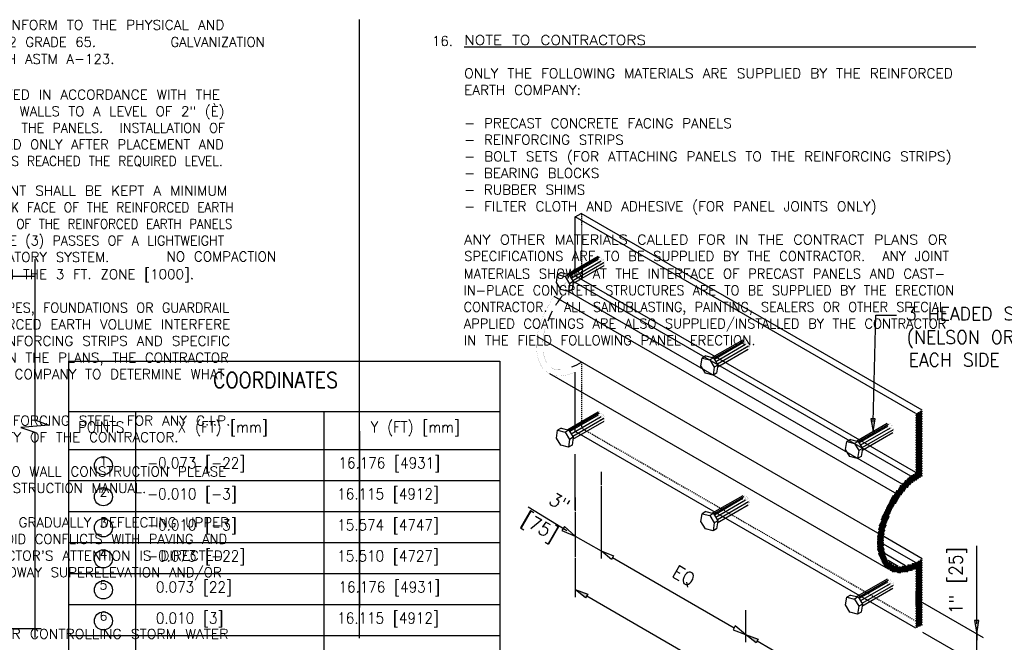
# Model space of a CAD drawing. Extents: x 0 to 1164, y 0 to 483.
# Tile 7 of 17: x 155 to 266, y 42 to 113. Entities that reach past the tile are written whole.
import ezdxf
from ezdxf.enums import TextEntityAlignment as Align

# ---------------------------------------------------------------- set-up
doc = ezdxf.new("R2010")
doc.units = 0
doc.header["$MEASUREMENT"] = 0
doc.linetypes.add('HIDDEN2', pattern=[0.1875, 0.125, -0.0625])
for name, color, linetype in [('1', 7, 'CONTINUOUS'), ('14', 7, 'CONTINUOUS'), ('ARC-CENT', 1, 'CONTINUOUS'), ('ARC-CONST', 1, 'CONTINUOUS'), ('DIM', 7, 'CONTINUOUS'), ('FOOTING', 7, 'CONTINUOUS'), ('OUTLINE', 7, 'CONTINUOUS'), ('PARTSLIST', 7, 'CONTINUOUS'), ('REBAR', 7, 'CONTINUOUS'), ('RS_LABELS', 7, 'CONTINUOUS'), ('WELDS', 1, 'CONTINUOUS')]:
    doc.layers.add(name, color=color, linetype=linetype)
doc.styles.add('TXT_SHX', font='txt.shx')

# ---------------------------------------------------------------- blocks, each defined once
blk = doc.blocks.new('NTS_G1')
at = {"layer": 'WELDS', "color": 24, "linetype": 'CONTINUOUS', "style": 'TXT_SHX'}
for s, width, p in [('WIDE AND 4mm THICK, AND SHALL CONFORM TO THE PHYSICAL AND', 1.043, (122.41, 111.75)), ('MECHANICAL PROPERTIES OF ASTM A-572 GRADE 65.', 0.994, (122.17, 109.81)), ('%%uNOTE TO CONTRACTORS                                 ', 1.156, (204.92, 110.02)), ('SHALL BE APPLIED IN ACCORDANCE WITH ASTM A-123.', 1.012, (122.29, 107.88)), ('ONLY THE FOLLOWING MATERIALS ARE SUPPLIED BY THE REINFORCED', 1.041, (204.92, 106.25)), ('EARTH COMPANY:                                             ', 1.029, (204.92, 104.36)), ('BACKFILL MATERIAL SHALL BE COMPACTED IN ACCORDANCE WITH THE', 1.03, (122.53, 103.84)), ('SPECIFICATIONS FOR REINFORCED EARTH WALLS TO A LEVEL OF 2" (È)', 1.006, (122.53, 101.95)), ('- PRECAST CONCRETE FACING PANELS                           ', 1.02, (204.92, 100.59)), ('[50] ABOVE THE TIE STRIPS EMBEDDED IN THE PANELS.  INSTALLATION OF', 0.958, (122.53, 100.06)), ('- REINFORCING STRIPS                                         ', 1.019, (204.92, 98.71)), ('REINFORCING STRIPS SHALL BE PERMITTED ONLY AFTER PLACEMENT AND', 0.988, (122.53, 98.18)), ('COMPACTION OF THE BACKFILL MATERIAL HAS REACHED THE REQUIRED LEVEL.', 0.917, (122.53, 96.29)), ('- BOLT SETS (FOR ATTACHING PANELS TO THE REINFORCING STRIPS)', 1.032, (204.92, 96.82)), ('- BEARING BLOCKS                                            ', 1.017, (204.92, 94.93)), ('COMPACTION AND OPERATION EQUIPMENT SHALL BE KEPT A MINIMUM', 1.04, (122.87, 92.94)), ('- RUBBER SHIMS                                              ', 1.016, (204.92, 93.05)), ('DISTANCE OF 3\'-0" [1000] FROM THE BACK FACE OF THE REINFORCED EARTH', 0.914, (122.87, 91.05)), ('- FILTER CLOTH AND ADHESIVE (FOR PANEL JOINTS ONLY)         ', 1.029, (204.92, 91.16)), ('PANELS.  COMPACTION WITHIN 3\'-0" [1000] OF THE REINFORCED EARTH PANELS', 0.888, (122.87, 89.17)), ('SHALL BE ACHIEVED WITH AT LEAST THREE (3) PASSES OF A LIGHTWEIGHT', 0.955, (122.87, 87.28)), ('ANY OTHER MATERIALS CALLED FOR IN THE CONTRACT PLANS OR', 1.091, (204.92, 87.39)), ('MECHANICAL TAMPER, ROLLER OR VIBRATORY SYSTEM.              ', 1.016, (122.87, 85.4)), ('NO COMPACTION', 1.016, (171.16, 85.47)), ('SPECIFICATIONS ARE TO BE SUPPLIED BY THE CONTRACTOR.  ANY JOINT', 0.986, (204.92, 85.51)), ('DENSITY TESTS SHALL BE TAKEN WITHIN THE 3 FT. ZONE [1000].', 1.016, (122.8, 83.46)), ('MATERIALS SHOWN AT THE INTERFACE OF PRECAST PANELS AND CAST-', 0.993, (204.87, 83.52)), ('IN-PLACE CONCRETE STRUCTURES ARE TO BE SUPPLIED BY THE ERECTION', 0.961, (204.87, 81.63)), ('IF EXISTING OR FUTURE STRUCTURES, PIPES, FOUNDATIONS OR GUARDRAIL', 0.967, (122.85, 79.66)), ('CONTRACTOR.  ALL SANDBLASTING, PAINTING, SEALERS OR OTHER SPECIAL', 0.959, (204.87, 79.75)), ('POSTS WHICH ARE WITHIN THE REINFORCED EARTH VOLUME INTERFERE', 1.024, (122.85, 77.77)), ('APPLIED COATINGS ARE ALSO SUPPLIED/INSTALLED BY THE CONTRACTOR', 0.985, (204.87, 77.86)), ('IN THE FIELD FOLLOWING PANEL ERECTION.                         ', 1.003, (204.87, 75.97)), ('WITH THE NORMAL PLACEMENT OF REINFORCING STRIPS AND SPECIFIC', 1.033, (122.85, 75.89)), ('DIRECTION HAS NOT BEEN PROVIDED ON THE PLANS, THE CONTRACTOR', 1.01, (122.85, 74)), ('SHALL NOTIFY THE REINFORCED EARTH COMPANY TO DETERMINE WHAT', 1.019, (122.85, 72.12)), ('ALL DETAILING AND CHECKING OF REINFORCING STEEL FOR ANY C.I.P.', 1.035, (122.87, 66.86)), ('CONCRETE WORK IS THE RESPONSIBILITY OF THE CONTRACTOR.      ', 1.025, (122.87, 64.97)), ('FOR OTHER INFORMATION PERTAINING TO WALL CONSTRUCTION PLEASE', 1.019, (122.95, 61.08)), ('REFER TO THE REINFORCED EARTH CONSTRUCTION MANUAL.          ', 1.004, (122.95, 59.19)), ('THE CONTRACTOR IS RESPONSIBLE FOR GRADUALLY DEFLECTING UPPER', 1.011, (122.93, 55.3)), ('REINFORCING STRIPS DOWNWARD TO AVOID CONFLICTS WITH PAVING AND', 0.993, (122.93, 53.42)), ("SUBGRADE PREPARATION. THE CONTRACTOR'S ATTENTION IS DIRECTED", 1.03, (122.93, 51.53)), ('ESPECIALLY TO SITUATIONS WHERE ROADWAY SUPERELEVATION AND/OR', 1.007, (122.93, 49.65)), ('THE CONTRACTOR IS RESPONSIBLE FOR CONTROLLING STORM WATER', 1.058, (122.74, 42.66))]:
    blk.add_text(s, height=1.1, dxfattribs=dict(at, width=width)).set_placement(p)
at = {"layer": 'WELDS', "color": 7, "linetype": 'CONTINUOUS', "style": 'TXT_SHX', "width": 0.994}
blk.add_text('GALVANIZATION', height=1.1, dxfattribs=at).set_placement((171.61, 109.81))
at = {"layer": 'WELDS', "color": 24, "linetype": 'CONTINUOUS', "style": 'TXT_SHX'}
blk.add_text('16.', height=1.1, dxfattribs=at).set_placement((201.28, 109.92))
blk = doc.blocks.new('NTS_G3')
at = {"layer": 'WELDS', "color": 24, "linetype": 'CONTINUOUS', "style": 'TXT_SHX'}
for s, width, p in [('WIDE AND 4mm THICK, AND SHALL CONFORM TO THE PHYSICAL AND', 1.043, (122.41, 111.75)), ('MECHANICAL PROPERTIES OF ASTM A-572 GRADE 65.', 0.994, (122.17, 109.81)), ('%%uNOTE TO CONTRACTORS                                 ', 1.156, (204.92, 110.02)), ('SHALL BE APPLIED IN ACCORDANCE WITH ASTM A-123.', 1.012, (122.29, 107.88)), ('ONLY THE FOLLOWING MATERIALS ARE SUPPLIED BY THE REINFORCED', 1.041, (204.92, 106.25)), ('EARTH COMPANY:                                             ', 1.029, (204.92, 104.36)), ('BACKFILL MATERIAL SHALL BE COMPACTED IN ACCORDANCE WITH THE', 1.03, (122.53, 103.84)), ('SPECIFICATIONS FOR REINFORCED EARTH WALLS TO A LEVEL OF 2" (È)', 1.006, (122.53, 101.95)), ('- PRECAST CONCRETE FACING PANELS                           ', 1.02, (204.92, 100.59)), ('[50] ABOVE THE TIE STRIPS EMBEDDED IN THE PANELS.  INSTALLATION OF', 0.958, (122.53, 100.06)), ('- REINFORCING STRIPS                                         ', 1.019, (204.92, 98.71)), ('REINFORCING STRIPS SHALL BE PERMITTED ONLY AFTER PLACEMENT AND', 0.988, (122.53, 98.18)), ('COMPACTION OF THE BACKFILL MATERIAL HAS REACHED THE REQUIRED LEVEL.', 0.917, (122.53, 96.29)), ('- BOLT SETS (FOR ATTACHING PANELS TO THE REINFORCING STRIPS)', 1.032, (204.92, 96.82)), ('- BEARING BLOCKS                                            ', 1.017, (204.92, 94.93)), ('COMPACTION AND OPERATION EQUIPMENT SHALL BE KEPT A MINIMUM', 1.04, (122.87, 92.94)), ('- RUBBER SHIMS                                              ', 1.016, (204.92, 93.05)), ('DISTANCE OF 3\'-0" [1000] FROM THE BACK FACE OF THE REINFORCED EARTH', 0.914, (122.87, 91.05)), ('- FILTER CLOTH AND ADHESIVE (FOR PANEL JOINTS ONLY)         ', 1.029, (204.92, 91.16)), ('PANELS.  COMPACTION WITHIN 3\'-0" [1000] OF THE REINFORCED EARTH PANELS', 0.888, (122.87, 89.17)), ('SHALL BE ACHIEVED WITH AT LEAST THREE (3) PASSES OF A LIGHTWEIGHT', 0.955, (122.87, 87.28)), ('ANY OTHER MATERIALS CALLED FOR IN THE CONTRACT PLANS OR', 1.091, (204.92, 87.39)), ('MECHANICAL TAMPER, ROLLER OR VIBRATORY SYSTEM.              ', 1.016, (122.87, 85.4)), ('NO COMPACTION', 1.016, (171.16, 85.47)), ('SPECIFICATIONS ARE TO BE SUPPLIED BY THE CONTRACTOR.  ANY JOINT', 0.986, (204.92, 85.51)), ('DENSITY TESTS SHALL BE TAKEN WITHIN THE 3 FT. ZONE [1000].', 1.016, (122.8, 83.46)), ('MATERIALS SHOWN AT THE INTERFACE OF PRECAST PANELS AND CAST-', 0.993, (204.87, 83.52)), ('IN-PLACE CONCRETE STRUCTURES ARE TO BE SUPPLIED BY THE ERECTION', 0.961, (204.87, 81.63)), ('IF EXISTING OR FUTURE STRUCTURES, PIPES, FOUNDATIONS OR GUARDRAIL', 0.967, (122.85, 79.66)), ('CONTRACTOR.  ALL SANDBLASTING, PAINTING, SEALERS OR OTHER SPECIAL', 0.959, (204.87, 79.75)), ('POSTS WHICH ARE WITHIN THE REINFORCED EARTH VOLUME INTERFERE', 1.024, (122.85, 77.77)), ('APPLIED COATINGS ARE ALSO SUPPLIED/INSTALLED BY THE CONTRACTOR', 0.985, (204.87, 77.86)), ('IN THE FIELD FOLLOWING PANEL ERECTION.                         ', 1.003, (204.87, 75.97)), ('WITH THE NORMAL PLACEMENT OF REINFORCING STRIPS AND SPECIFIC', 1.033, (122.85, 75.89)), ('DIRECTION HAS NOT BEEN PROVIDED ON THE PLANS, THE CONTRACTOR', 1.01, (122.85, 74)), ('SHALL NOTIFY THE REINFORCED EARTH COMPANY TO DETERMINE WHAT', 1.019, (122.85, 72.12)), ('ALL DETAILING AND CHECKING OF REINFORCING STEEL FOR ANY C.I.P.', 1.035, (122.87, 66.86)), ('CONCRETE WORK IS THE RESPONSIBILITY OF THE CONTRACTOR.      ', 1.025, (122.87, 64.97)), ('FOR OTHER INFORMATION PERTAINING TO WALL CONSTRUCTION PLEASE', 1.019, (122.95, 61.08)), ('REFER TO THE REINFORCED EARTH CONSTRUCTION MANUAL.          ', 1.004, (122.95, 59.19)), ('THE CONTRACTOR IS RESPONSIBLE FOR GRADUALLY DEFLECTING UPPER', 1.011, (122.93, 55.3)), ('REINFORCING STRIPS DOWNWARD TO AVOID CONFLICTS WITH PAVING AND', 0.993, (122.93, 53.42)), ("SUBGRADE PREPARATION. THE CONTRACTOR'S ATTENTION IS DIRECTED", 1.03, (122.93, 51.53)), ('ESPECIALLY TO SITUATIONS WHERE ROADWAY SUPERELEVATION AND/OR', 1.007, (122.93, 49.65)), ('THE CONTRACTOR IS RESPONSIBLE FOR CONTROLLING STORM WATER', 1.058, (122.74, 42.66))]:
    blk.add_text(s, height=1.1, dxfattribs=dict(at, width=width)).set_placement(p)
at = {"layer": 'WELDS', "color": 7, "linetype": 'CONTINUOUS', "style": 'TXT_SHX', "width": 0.994}
blk.add_text('GALVANIZATION', height=1.1, dxfattribs=at).set_placement((171.61, 109.81))
at = {"layer": 'WELDS', "color": 24, "linetype": 'CONTINUOUS', "style": 'TXT_SHX'}
blk.add_text('16.', height=1.1, dxfattribs=at).set_placement((201.28, 109.92))
blk = doc.blocks.new('ISO_NU')
at = {"layer": 'FOOTING', "color": 3, "linetype": 'CONTINUOUS'}
for p, q in [((-0.44, 0.7), (-5.04, -1.96)), ((-0.28, 0.54), (-4.81, -2.07)), ((-0.43, 0.25), (-4.72, -2.23)), ((0, 0), (-4.5, -2.6)), ((0.41, -0.72), (-4.3, -3.44)), ((0.43, -0.25), (-4.27, -2.97))]:
    blk.add_line(p, q, dxfattribs=at)
at = {"layer": 'FOOTING', "color": 7, "linetype": 'CONTINUOUS'}
for p, q in [((-6.01, -1.71), (-6.56, -2.02)), ((-4.86, -2.01), (-5.41, -2.32)), ((-4.38, -4.29), (-4.93, -4.61)), ((-4.2, -3.09), (-4.75, -3.41))]:
    blk.add_line(p, q, dxfattribs=at)
at = {"layer": 'FOOTING', "color": 3, "linetype": 'CONTINUOUS', "const_width": 0.00984}
for points in [[(-0.41, -0.24, 0.058752), (-0.21, -0.51, 0.072341), (0, -0.68, 0.106617), (0.24, -0.76, 0.156851), (0.41, -0.72, 0.156851), (0.53, -0.59, 0.106617), (0.59, -0.34, 0.072341), (0.55, -0.07, 0.058752), (0.41, 0.24, 0.058752), (0.21, 0.51, 0.072341), (0, 0.68, 0.106617), (-0.24, 0.76, 0.156851), (-0.41, 0.72, 0.156851), (-0.53, 0.59, 0.106617), (-0.59, 0.34, 0.072341), (-0.55, 0.07, 0.058752)], [(-0.31, -0.18, 0.058752), (-0.16, -0.38, 0.072341), (0, -0.5, 0.106617), (0.18, -0.56, 0.156851), (0.31, -0.53, 0.156851), (0.39, -0.43, 0.106617), (0.43, -0.25, 0.072341), (0.4, -0.05, 0.058752), (0.31, 0.18, 0.058752), (0.16, 0.38, 0.072341), (0, 0.5, 0.106617), (-0.18, 0.56, 0.156851), (-0.31, 0.53, 0.156851), (-0.39, 0.43, 0.106617), (-0.43, 0.25, 0.072341), (-0.4, 0.05, 0.058752)], [(-0.15, -0.09, 0.058752), (-0.08, -0.19, 0.072341), (0, -0.25, 0.106617), (0.09, -0.28, 0.156851), (0.15, -0.27, 0.156851), (0.2, -0.22, 0.106617), (0.22, -0.13, 0.072341), (0.2, -0.03, 0.058752), (0.15, 0.09, 0.058752), (0.08, 0.19, 0.072341), (0, 0.25, 0.106617), (-0.09, 0.28, 0.156851), (-0.15, 0.27, 0.156851), (-0.2, 0.22, 0.106617), (-0.22, 0.13, 0.072341), (-0.2, 0.03, 0.058752)]]:
    blk.add_lwpolyline(points, format="xyb", close=True, dxfattribs=at)
at = {"layer": 'FOOTING', "color": 7, "linetype": 'CONTINUOUS'}
blk.add_lwpolyline([(-6.56, -2.02), (-5.41, -2.32), (-4.75, -3.41), (-4.93, -4.61), (-6.09, -4.31), (-6.75, -3.22)], close=True, dxfattribs=at)
blk.add_lwpolyline([(-6.01, -1.71), (-4.86, -2.01), (-4.2, -3.09), (-4.38, -4.29)], dxfattribs=at)
blk = doc.blocks.new('CR_X1')
at = {"layer": 'PARTSLIST', "color": 253, "linetype": 'CONTINUOUS'}
blk.add_circle((0, 0), 0.124, dxfattribs=at)

msp = doc.modelspace()

# ---------------------------------------------------------------- hatches: boundary and pattern name
at = {"layer": 'FOOTING', "linetype": 'CONTINUOUS'}
for points in [[(218.94, 47.72), (218.69, 47.29), (217.52, 48.26)], [(238.27, 42.61), (238.02, 42.18), (236.84, 43.15)]]:
    msp.add_hatch(color=7, dxfattribs=at).paths.add_polyline_path(points)
at = {"layer": 'OUTLINE', "linetype": 'CONTINUOUS'}
msp.add_hatch(color=7, dxfattribs=at).paths.add_polyline_path([(263.3, 44.73), (262.8, 44.73), (263.05, 43.23)])
at = {"layer": 'PARTSLIST', "linetype": 'CONTINUOUS'}
msp.add_hatch(color=7, dxfattribs=at).paths.add_polyline_path([(251.54, 67.62), (251.05, 67.61), (251.31, 66.15)])

# ---------------------------------------------------------------- linework, layer by layer
at = {"layer": '1', "color": 7, "linetype": 'CONTINUOUS'}
msp.add_line((217.52, 90.53), (218.17, 90.91), dxfattribs=at)
for points, const_width in [([(217.52, 83.81, 0.085133), (216.13, 82.71, 0.058752), (214.51, 80.54, 0.058752), (213.43, 78.04, 0.072341), (213.12, 75.85, 0.106617), (213.55, 73.82, 0.156851), (214.51, 72.77, 0.156851), (215.9, 72.47, 0.065361), (217.52, 72.88, 0.065361)], 0.00984), ([(218.22, 83.38, 0.108379), (216.65, 82.24, 0.009073), (216.38, 81.95, 0.009073)], 0.0138), ([(214.12, 77.87, 0.000811), (214.11, 77.84, 0.062601), (213.82, 76.12, 0.062601)], 0.0138), ([(213.86, 75.26, 0.070999), (214.19, 74.11, 0.022291), (214.26, 73.99, 0.022291)], 0.0138), ([(214.78, 73.42, 0.013931), (214.86, 73.38, 0.155797), (215.83, 73.17, 0.006679), (215.98, 73.19, 0.006679)], 0.0138)]:
    msp.add_lwpolyline(points, format="xyb", dxfattribs=dict(at, const_width=const_width))
at = {"layer": '1', "color": 7, "linetype": 'CONTINUOUS', "const_width": 0.00984}
msp.add_lwpolyline([(256.87, 68.56), (256.16, 68.22), (256.16, 61.5, 0.085133), (254.78, 60.4, 0.058752), (253.15, 58.22, 0.058752), (252.08, 55.73, 0.072341), (251.76, 53.54, 0.106617), (252.2, 51.51, 0.156851), (253.15, 50.46, 0.156851), (254.55, 50.16, 0.065361), (256.16, 50.57), (256.16, 43.85), (256.87, 44.25), (256.87, 51.72, -0.112923), (254.47, 50.86, -0.155797), (253.5, 51.07, -0.156851), (252.84, 51.8, -0.106617), (252.46, 53.54, -0.072341), (252.75, 55.53, -0.058752), (253.76, 57.87, -0.05898), (255.3, 59.93, -0.108379), (256.87, 61.06)], format="xyb", close=True, dxfattribs=at)
at = {"layer": '1', "color": 7, "linetype": 'CONTINUOUS'}
for centre, radius, start, end in [((224.56, 74.73), 10.91, 141.6161, 148.2595), ((224.56, 74.73), 10.91, 152.2708, 158.7347), ((215.14, 78.84), 5.71, 290.5847, 302.6637)]:
    msp.add_arc(centre, radius, start, end, dxfattribs=at)
at = {"layer": '14', "color": 7, "linetype": 'CONTINUOUS'}
for p, q in [((220.44, 61.61), (220.44, 60.11)), ((217.52, 58.67), (217.52, 57.17)), ((220.44, 56.99), (220.44, 55.49)), ((217.52, 53.46), (217.52, 51.96)), ((220.44, 53.36), (220.44, 51.86)), ((256.16, 47.96), (256.16, 46.46)), ((236.84, 43.9), (236.84, 42.4)), ((263.05, 43.98), (263.05, 42.48))]:
    msp.add_line(p, q, dxfattribs=at)
at = {"layer": 'ARC-CENT', "color": 7, "linetype": 'CONTINUOUS'}
msp.add_line((193.06, 66.21), (193.06, 46.2), dxfattribs=at)
msp.add_line((193.06, 66.21), (193.06, 46.2), dxfattribs=at)
at = {"layer": 'ARC-CONST', "color": 7, "linetype": 'CONTINUOUS'}
msp.add_line((193.06, 42.72), (193.06, 112.89), dxfattribs=at)
msp.add_line((193.06, 42.72), (193.06, 112.89), dxfattribs=at)
at = {"layer": 'DIM', "color": 7, "linetype": 'CONTINUOUS'}
for p in [(256.25, 68.16), (256.39, 68.16), (256.46, 68.3), (256.53, 68.16), (256.6, 68.3), (256.67, 68.44), (256.67, 68.16), (256.74, 68.3), (256.81, 68.44), (256.81, 68.16), (256.18, 68.01), (256.18, 67.73), (256.18, 67.45), (256.18, 67.17), (256.25, 67.87), (256.25, 67.59), (256.25, 67.31), (256.25, 67.03), (256.32, 68.01), (256.32, 67.73), (256.32, 67.45), (256.32, 67.17), (256.39, 67.87), (256.39, 67.59), (256.39, 67.31), (256.39, 67.03), (256.46, 68.01), (256.46, 67.73), (256.46, 67.45), (256.46, 67.17), (256.53, 67.87), (256.53, 67.59), (256.53, 67.31), (256.53, 67.03), (256.6, 68.01), (256.6, 67.73), (256.6, 67.45), (256.6, 67.17), (256.67, 67.87), (256.67, 67.59), (256.67, 67.31), (256.67, 67.03), (256.74, 68.01), (256.74, 67.73), (256.74, 67.45), (256.74, 67.17), (256.81, 67.87), (256.81, 67.59), (256.81, 67.31), (256.81, 67.03), (256.18, 66.89), (256.18, 66.61), (256.18, 66.33), (256.18, 66.05), (256.25, 66.75), (256.25, 66.47), (256.25, 66.19), (256.25, 65.91), (256.32, 66.89), (256.32, 66.61), (256.32, 66.33), (256.32, 66.05), (256.39, 66.75), (256.39, 66.47), (256.39, 66.19), (256.39, 65.91), (256.46, 66.89), (256.46, 66.61), (256.46, 66.33), (256.46, 66.05), (256.53, 66.75), (256.53, 66.47), (256.53, 66.19), (256.53, 65.91), (256.6, 66.89), (256.6, 66.61), (256.6, 66.33), (256.6, 66.05), (256.67, 66.75), (256.67, 66.47), (256.67, 66.19), (256.67, 65.91), (256.74, 66.89), (256.74, 66.61), (256.74, 66.33), (256.74, 66.05), (256.81, 66.75), (256.81, 66.47), (256.81, 66.19), (256.81, 65.91), (256.18, 65.76), (256.18, 65.48), (256.18, 65.2), (256.18, 64.92), (256.25, 65.62), (256.25, 65.34), (256.25, 65.06), (256.25, 64.78), (256.32, 65.76), (256.32, 65.48), (256.32, 65.2), (256.32, 64.92), (256.39, 65.62), (256.39, 65.34), (256.39, 65.06), (256.39, 64.78), (256.46, 65.76), (256.46, 65.48), (256.46, 65.2), (256.46, 64.92), (256.53, 65.62), (256.53, 65.34), (256.53, 65.06), (256.53, 64.78), (256.6, 65.76), (256.6, 65.48), (256.6, 65.2), (256.6, 64.92), (256.67, 65.62), (256.67, 65.34), (256.67, 65.06), (256.67, 64.78), (256.74, 65.76), (256.74, 65.48), (256.74, 65.2), (256.74, 64.92), (256.81, 65.62), (256.81, 65.34), (256.81, 65.06), (256.81, 64.78), (256.18, 64.64), (256.18, 64.36), (256.18, 64.08), (256.18, 63.8), (256.25, 64.5), (256.25, 64.22), (256.25, 63.94), (256.25, 63.66), (256.32, 64.64), (256.32, 64.36), (256.32, 64.08), (256.32, 63.8), (256.39, 64.5), (256.39, 64.22), (256.39, 63.94), (256.39, 63.66), (256.46, 64.64), (256.46, 64.36), (256.46, 64.08), (256.46, 63.8), (256.53, 64.5), (256.53, 64.22), (256.53, 63.94), (256.53, 63.66), (256.6, 64.64), (256.6, 64.36), (256.6, 64.08), (256.6, 63.8), (256.67, 64.5), (256.67, 64.22), (256.67, 63.94), (256.67, 63.66), (256.74, 64.64), (256.74, 64.36), (256.74, 64.08), (256.74, 63.8), (256.81, 64.5), (256.81, 64.22), (256.81, 63.94), (256.81, 63.66), (256.18, 63.51), (256.18, 63.23), (256.18, 62.95), (256.18, 62.67), (256.25, 63.37), (256.25, 63.09), (256.25, 62.81), (256.32, 63.51), (256.32, 63.23), (256.32, 62.95), (256.32, 62.67), (256.39, 63.37), (256.39, 63.09), (256.39, 62.81), (256.46, 63.51), (256.46, 63.23), (256.46, 62.95), (256.46, 62.67), (256.53, 63.37), (256.53, 63.09), (256.53, 62.81), (256.6, 63.51), (256.6, 63.23), (256.6, 62.95), (256.6, 62.67), (256.67, 63.37), (256.67, 63.09), (256.67, 62.81), (256.74, 63.51), (256.74, 63.23), (256.74, 62.95), (256.74, 62.67), (256.81, 63.37), (256.81, 63.09), (256.81, 62.81), (256.18, 62.39), (256.18, 62.11), (256.18, 61.83), (256.18, 61.55), (256.25, 62.53), (256.25, 62.25), (256.25, 61.97), (256.25, 61.69), (256.32, 62.39), (256.32, 62.11), (256.32, 61.83), (256.32, 61.55), (256.39, 62.53), (256.39, 62.25), (256.39, 61.97), (256.39, 61.69), (256.46, 62.39), (256.46, 62.11), (256.46, 61.83), (256.46, 61.55), (256.53, 62.53), (256.53, 62.25), (256.53, 61.97), (256.53, 61.69), (256.6, 62.39), (256.6, 62.11), (256.6, 61.83), (256.6, 61.55), (256.67, 62.53), (256.67, 62.25), (256.67, 61.97), (256.67, 61.69), (256.74, 62.39), (256.74, 62.11), (256.74, 61.83), (256.74, 61.55), (256.81, 62.53), (256.81, 62.25), (256.81, 61.97), (256.81, 61.69), (254.91, 60.42), (254.98, 60.56), (255.05, 60.42), (255.12, 60.56), (255.19, 60.7), (255.19, 60.42), (255.26, 60.84), (255.26, 60.56), (255.33, 60.7), (255.33, 60.42), (255.4, 60.84), (255.4, 60.56), (255.47, 60.98), (255.47, 60.7), (255.47, 60.42), (255.54, 60.84), (255.54, 60.56), (255.61, 60.98), (255.61, 60.7), (255.61, 60.42), (255.68, 61.12), (255.68, 60.84), (255.68, 60.56), (255.75, 60.98), (255.75, 60.7), (255.75, 60.42), (255.82, 61.12), (255.82, 60.84), (255.82, 60.56), (255.89, 61.26), (255.89, 60.98), (255.89, 60.7), (255.96, 61.12), (255.96, 60.84), (255.96, 60.56), (256.03, 61.26), (256.03, 60.98), (256.03, 60.7), (256.1, 61.41), (256.1, 61.12), (256.1, 60.84), (256.18, 61.26), (256.18, 60.98), (256.18, 60.7), (256.25, 61.41), (256.25, 61.12), (256.25, 60.84), (256.32, 61.26), (256.32, 60.98), (256.39, 61.41), (256.39, 61.12), (256.39, 60.84), (256.46, 61.26), (256.46, 60.98), (256.53, 61.41), (256.53, 61.12), (256.6, 61.26), (256.6, 60.98), (256.67, 61.41), (256.67, 61.12), (256.74, 61.26), (256.81, 61.41), (256.81, 61.12), (253.93, 59.3), (254, 59.44), (254.07, 59.3), (254.14, 59.44), (254.21, 59.58), (254.21, 59.3), (254.28, 59.72), (254.28, 59.44), (254.35, 59.86), (254.35, 59.58), (254.35, 59.3), (254.42, 60), (254.42, 59.72), (254.42, 59.44), (254.49, 59.86), (254.49, 59.58), (254.49, 59.3), (254.56, 60), (254.56, 59.72), (254.56, 59.44), (254.63, 60.14), (254.63, 59.86), (254.63, 59.58), (254.63, 59.3), (254.7, 60.28), (254.7, 60), (254.7, 59.72), (254.7, 59.44), (254.77, 60.14), (254.77, 59.86), (254.77, 59.58), (254.84, 60.28), (254.84, 60), (254.84, 59.72), (254.84, 59.44), (254.91, 60.14), (254.91, 59.86), (254.91, 59.58), (254.98, 60.28), (254.98, 60), (254.98, 59.72), (255.05, 60.14), (255.05, 59.86), (255.12, 60.28), (255.12, 60), (255.19, 60.14), (255.19, 59.86), (255.26, 60.28), (255.26, 60), (255.33, 60.14), (255.4, 60.28), (255.47, 60.14), (255.54, 60.28), (253.22, 58.17), (253.29, 58.31), (253.36, 58.45), (253.36, 58.17), (253.43, 58.59), (253.43, 58.31), (253.5, 58.73), (253.5, 58.45), (253.5, 58.17), (253.57, 58.87), (253.57, 58.59), (253.57, 58.31), (253.64, 58.73), (253.64, 58.45), (253.64, 58.17), (253.71, 58.87), (253.71, 58.59), (253.71, 58.31), (253.78, 59.01), (253.78, 58.73), (253.78, 58.45), (253.78, 58.17), (253.85, 59.16), (253.85, 58.87), (253.85, 58.59), (253.85, 58.31), (253.93, 59.01), (253.93, 58.73), (253.93, 58.45), (253.93, 58.17), (254, 59.16), (254, 58.87), (254, 58.59), (254, 58.31), (254.07, 59.01), (254.07, 58.73), (254.07, 58.45), (254.14, 59.16), (254.14, 58.87), (254.14, 58.59), (254.21, 59.01), (254.21, 58.73), (254.28, 59.16), (254.28, 58.87), (254.35, 59.01), (254.42, 59.16), (254.49, 59.01), (254.56, 59.16), (252.66, 57.05), (252.73, 57.19), (252.8, 57.33), (252.8, 57.05), (252.87, 57.47), (252.87, 57.19), (252.94, 57.61), (252.94, 57.33), (252.94, 57.05), (253.01, 57.75), (253.01, 57.47), (253.01, 57.19), (253.08, 57.89), (253.08, 57.61), (253.08, 57.33), (253.08, 57.05), (253.15, 58.03), (253.15, 57.75), (253.15, 57.47), (253.15, 57.19), (253.22, 57.89), (253.22, 57.61), (253.22, 57.33), (253.22, 57.05), (253.29, 58.03), (253.29, 57.75), (253.29, 57.47), (253.29, 57.19), (253.36, 57.89), (253.36, 57.61), (253.36, 57.33), (253.43, 58.03), (253.43, 57.75), (253.43, 57.47), (253.5, 57.89), (253.5, 57.61), (253.57, 58.03), (253.57, 57.75), (253.64, 57.89), (253.71, 58.03), (253.85, 58.03), (252.24, 56.2), (252.24, 55.92), (252.31, 56.34), (252.31, 56.06), (252.38, 56.48), (252.38, 56.2), (252.38, 55.92), (252.45, 56.62), (252.45, 56.34), (252.45, 56.06), (252.52, 56.76), (252.52, 56.48), (252.52, 56.2), (252.52, 55.92), (252.59, 56.91), (252.59, 56.62), (252.59, 56.34), (252.59, 56.06), (252.66, 56.76), (252.66, 56.48), (252.66, 56.2), (252.66, 55.92), (252.73, 56.91), (252.73, 56.62), (252.73, 56.34), (252.73, 56.06), (252.8, 56.76), (252.8, 56.48), (252.8, 56.2), (252.8, 55.92), (252.87, 56.91), (252.87, 56.62), (252.87, 56.34), (252.87, 56.06), (252.94, 56.76), (252.94, 56.48), (252.94, 56.2), (253.01, 56.91), (253.01, 56.62), (253.01, 56.34), (253.08, 56.76), (253.08, 56.48), (253.15, 56.91), (251.96, 55.08), (251.96, 54.8), (252.03, 55.5), (252.03, 55.22), (252.03, 54.94), (252.1, 55.64), (252.1, 55.36), (252.1, 55.08), (252.1, 54.8), (252.17, 55.78), (252.17, 55.5), (252.17, 55.22), (252.17, 54.94), (252.24, 55.64), (252.24, 55.36), (252.24, 55.08), (252.24, 54.8), (252.31, 55.78), (252.31, 55.5), (252.31, 55.22), (252.31, 54.94), (252.38, 55.64), (252.38, 55.36), (252.38, 55.08), (252.38, 54.8), (252.45, 55.78), (252.45, 55.5), (252.45, 55.22), (252.45, 54.94), (252.52, 55.64), (252.52, 55.36), (252.52, 55.08), (252.52, 54.8), (252.59, 55.78), (252.59, 55.5), (252.59, 55.22), (252.59, 54.94), (252.66, 55.64), (252.66, 55.36), (252.73, 55.78), (252.73, 55.5), (251.82, 54.23), (251.82, 53.95), (251.82, 53.67), (251.89, 54.66), (251.89, 54.37), (251.89, 54.09), (251.89, 53.81), (251.96, 54.51), (251.96, 54.23), (251.96, 53.95), (251.96, 53.67), (252.03, 54.66), (252.03, 54.37), (252.03, 54.09), (252.03, 53.81), (252.1, 54.51), (252.1, 54.23), (252.1, 53.95), (252.1, 53.67), (252.17, 54.66), (252.17, 54.37), (252.17, 54.09), (252.17, 53.81), (252.24, 54.51), (252.24, 54.23), (252.24, 53.95), (252.24, 53.67), (252.31, 54.66), (252.31, 54.37), (252.31, 54.09), (252.31, 53.81), (252.38, 54.51), (252.38, 54.23), (252.38, 53.95), (252.38, 53.67), (252.45, 54.66), (252.45, 54.37), (252.45, 54.09), (252.45, 53.81), (252.52, 54.51), (251.82, 53.39), (251.82, 53.11), (251.82, 52.83), (251.89, 53.53), (251.89, 53.25), (251.89, 52.97), (251.89, 52.69), (251.96, 53.39), (251.96, 53.11), (251.96, 52.83), (251.96, 52.55), (252.03, 53.53), (252.03, 53.25), (252.03, 52.97), (252.03, 52.69), (252.1, 53.39), (252.1, 53.11), (252.1, 52.83), (252.1, 52.55), (252.17, 53.53), (252.17, 53.25), (252.17, 52.97), (252.17, 52.69), (252.24, 53.39), (252.24, 53.11), (252.24, 52.83), (252.24, 52.55), (252.31, 53.53), (252.31, 53.25), (252.31, 52.97), (252.31, 52.69), (252.38, 53.39), (252.38, 53.11), (252.38, 52.83), (252.38, 52.55), (252.45, 53.53), (252.45, 53.25), (252.45, 52.97), (252.45, 52.69), (252.52, 52.83), (252.52, 52.55), (251.96, 52.27), (252.03, 52.41), (252.03, 52.12), (252.1, 52.27), (252.1, 51.98), (252.17, 52.41), (252.17, 52.12), (252.17, 51.84), (252.24, 52.27), (252.24, 51.98), (252.24, 51.7), (252.31, 52.41), (252.31, 52.12), (252.31, 51.84), (252.31, 51.56), (252.38, 52.27), (252.38, 51.98), (252.38, 51.7), (252.38, 51.42), (252.45, 52.41), (252.45, 52.12), (252.45, 51.84), (252.45, 51.56), (252.52, 52.27), (252.52, 51.98), (252.52, 51.7), (252.52, 51.42), (252.59, 52.41), (252.59, 52.12), (252.59, 51.84), (252.59, 51.56), (252.66, 52.27), (252.66, 51.98), (252.66, 51.7), (252.66, 51.42), (252.73, 51.84), (252.73, 51.56), (252.8, 51.7), (252.8, 51.42), (252.87, 51.56), (252.94, 51.42), (256.46, 51.42), (256.6, 51.42), (256.67, 51.56), (256.74, 51.42), (256.81, 51.56), (252.45, 51.28), (252.52, 51.14), (252.59, 51.28), (252.59, 51), (252.66, 51.14), (252.66, 50.86), (252.73, 51.28), (252.73, 51), (252.8, 51.14), (252.8, 50.86), (252.87, 51.28), (252.87, 51), (252.87, 50.72), (252.94, 51.14), (252.94, 50.86), (253.01, 51.28), (253.01, 51), (253.01, 50.72), (253.08, 51.14), (253.08, 50.86), (253.08, 50.58), (253.15, 51.28), (253.15, 51), (253.15, 50.72), (253.22, 51.14), (253.22, 50.86), (253.22, 50.58), (253.29, 51), (253.29, 50.72), (253.29, 50.44), (253.36, 51.14), (253.36, 50.86), (253.36, 50.58), (253.43, 51), (253.43, 50.72), (253.43, 50.44), (253.5, 50.86), (253.5, 50.58), (253.5, 50.3), (253.57, 51), (253.57, 50.72), (253.57, 50.44), (253.64, 50.86), (253.64, 50.58), (253.64, 50.3), (253.71, 50.72), (253.71, 50.44), (253.78, 50.86), (253.78, 50.58), (253.78, 50.3), (253.85, 50.72), (253.85, 50.44), (253.93, 50.86), (253.93, 50.58), (253.93, 50.3), (254, 50.72), (254, 50.44), (254.07, 50.86), (254.07, 50.58), (254.07, 50.3), (254.14, 50.72), (254.14, 50.44), (254.21, 50.58), (254.21, 50.3), (254.28, 50.72), (254.28, 50.44), (254.35, 50.58), (254.35, 50.3), (254.42, 50.72), (254.42, 50.44), (254.49, 50.58), (254.49, 50.3), (254.56, 50.72), (254.56, 50.44), (254.63, 50.86), (254.63, 50.58), (254.63, 50.3), (254.7, 50.72), (254.7, 50.44), (254.77, 50.86), (254.77, 50.58), (254.77, 50.3), (254.84, 50.72), (254.84, 50.44), (254.91, 50.86), (254.91, 50.58), (254.91, 50.3), (254.98, 50.72), (254.98, 50.44), (255.05, 50.86), (255.05, 50.58), (255.05, 50.3), (255.12, 50.72), (255.12, 50.44), (255.19, 50.86), (255.19, 50.58), (255.19, 50.3), (255.26, 51), (255.26, 50.72), (255.26, 50.44), (255.33, 50.86), (255.33, 50.58), (255.4, 51), (255.4, 50.72), (255.4, 50.44), (255.47, 50.86), (255.47, 50.58), (255.54, 51), (255.54, 50.72), (255.54, 50.44), (255.61, 50.86), (255.61, 50.58), (255.68, 51), (255.68, 50.72), (255.68, 50.44), (255.75, 51.14), (255.75, 50.86), (255.75, 50.58), (255.82, 51), (255.82, 50.72), (255.89, 51.14), (255.89, 50.86), (255.89, 50.58), (255.96, 51), (255.96, 50.72), (256.03, 51.14), (256.03, 50.86), (256.03, 50.58), (256.1, 51.28), (256.1, 51), (256.1, 50.72), (256.18, 51.14), (256.18, 50.86), (256.18, 50.58), (256.18, 50.3), (256.25, 51.28), (256.25, 51), (256.25, 50.72), (256.25, 50.44), (256.32, 51.14), (256.32, 50.86), (256.32, 50.58), (256.32, 50.3), (256.39, 51.28), (256.39, 51), (256.39, 50.72), (256.39, 50.44), (256.46, 51.14), (256.46, 50.86), (256.46, 50.58), (256.46, 50.3), (256.53, 51.28), (256.53, 51), (256.53, 50.72), (256.53, 50.44), (256.6, 51.14), (256.6, 50.86), (256.6, 50.58), (256.6, 50.3), (256.67, 51.28), (256.67, 51), (256.67, 50.72), (256.67, 50.44), (256.74, 51.14), (256.74, 50.86), (256.74, 50.58), (256.74, 50.3), (256.81, 51.28), (256.81, 51), (256.81, 50.72), (256.81, 50.44), (254.14, 50.16), (254.28, 50.16), (254.42, 50.16), (256.18, 50.02), (256.18, 49.73), (256.18, 49.45), (256.18, 49.17), (256.25, 50.16), (256.25, 49.87), (256.25, 49.59), (256.25, 49.31), (256.32, 50.02), (256.32, 49.73), (256.32, 49.45), (256.32, 49.17), (256.39, 50.16), (256.39, 49.87), (256.39, 49.59), (256.39, 49.31), (256.46, 50.02), (256.46, 49.73), (256.46, 49.45), (256.46, 49.17), (256.53, 50.16), (256.53, 49.87), (256.53, 49.59), (256.53, 49.31), (256.6, 50.02), (256.6, 49.73), (256.6, 49.45), (256.6, 49.17), (256.67, 50.16), (256.67, 49.87), (256.67, 49.59), (256.67, 49.31), (256.74, 50.02), (256.74, 49.73), (256.74, 49.45), (256.74, 49.17), (256.81, 50.16), (256.81, 49.87), (256.81, 49.59), (256.81, 49.31), (256.18, 48.89), (256.18, 48.61), (256.18, 48.33), (256.18, 48.05), (256.25, 49.03), (256.25, 48.75), (256.25, 48.47), (256.25, 48.19), (256.32, 48.89), (256.32, 48.61), (256.32, 48.33), (256.32, 48.05), (256.39, 49.03), (256.39, 48.75), (256.39, 48.47), (256.39, 48.19), (256.46, 48.89), (256.46, 48.61), (256.46, 48.33), (256.46, 48.05), (256.53, 49.03), (256.53, 48.75), (256.53, 48.47), (256.53, 48.19), (256.6, 48.89), (256.6, 48.61), (256.6, 48.33), (256.6, 48.05), (256.67, 49.03), (256.67, 48.75), (256.67, 48.47), (256.67, 48.19), (256.74, 48.89), (256.74, 48.61), (256.74, 48.33), (256.74, 48.05), (256.81, 49.03), (256.81, 48.75), (256.81, 48.47), (256.81, 48.19), (256.18, 47.77), (256.18, 47.48), (256.18, 47.2), (256.18, 46.92), (256.25, 47.91), (256.25, 47.62), (256.25, 47.34), (256.25, 47.06), (256.32, 47.77), (256.32, 47.48), (256.32, 47.2), (256.32, 46.92), (256.39, 47.91), (256.39, 47.62), (256.39, 47.34), (256.39, 47.06), (256.46, 47.77), (256.46, 47.48), (256.46, 47.2), (256.46, 46.92), (256.53, 47.91), (256.53, 47.62), (256.53, 47.34), (256.53, 47.06), (256.6, 47.77), (256.6, 47.48), (256.6, 47.2), (256.6, 46.92), (256.67, 47.91), (256.67, 47.62), (256.67, 47.34), (256.67, 47.06), (256.74, 47.77), (256.74, 47.48), (256.74, 47.2), (256.74, 46.92), (256.81, 47.91), (256.81, 47.62), (256.81, 47.34), (256.81, 47.06), (256.18, 46.64), (256.18, 46.36), (256.18, 46.08), (256.18, 45.8), (256.25, 46.78), (256.25, 46.5), (256.25, 46.22), (256.25, 45.94), (256.32, 46.64), (256.32, 46.36), (256.32, 46.08), (256.32, 45.8), (256.39, 46.78), (256.39, 46.5), (256.39, 46.22), (256.39, 45.94), (256.46, 46.64), (256.46, 46.36), (256.46, 46.08), (256.46, 45.8), (256.53, 46.78), (256.53, 46.5), (256.53, 46.22), (256.53, 45.94), (256.6, 46.64), (256.6, 46.36), (256.6, 46.08), (256.6, 45.8), (256.67, 46.78), (256.67, 46.5), (256.67, 46.22), (256.67, 45.94), (256.74, 46.64), (256.74, 46.36), (256.74, 46.08), (256.74, 45.8), (256.81, 46.78), (256.81, 46.5), (256.81, 46.22), (256.81, 45.94), (256.18, 45.52), (256.18, 45.23), (256.18, 44.95), (256.18, 44.67), (256.25, 45.66), (256.25, 45.37), (256.25, 45.09), (256.25, 44.81), (256.32, 45.52), (256.32, 45.23), (256.32, 44.95), (256.32, 44.67), (256.39, 45.66), (256.39, 45.37), (256.39, 45.09), (256.39, 44.81), (256.46, 45.52), (256.46, 45.23), (256.46, 44.95), (256.46, 44.67), (256.53, 45.66), (256.53, 45.37), (256.53, 45.09), (256.53, 44.81), (256.6, 45.52), (256.6, 45.23), (256.6, 44.95), (256.6, 44.67), (256.67, 45.66), (256.67, 45.37), (256.67, 45.09), (256.67, 44.81), (256.74, 45.52), (256.74, 45.23), (256.74, 44.95), (256.74, 44.67), (256.81, 45.66), (256.81, 45.37), (256.81, 45.09), (256.81, 44.81), (256.18, 44.39), (256.18, 44.11), (256.25, 44.53), (256.25, 44.25), (256.25, 43.97), (256.32, 44.39), (256.32, 44.11), (256.39, 44.53), (256.39, 44.25), (256.46, 44.39), (256.46, 44.11), (256.53, 44.53), (256.53, 44.25), (256.6, 44.39), (256.6, 44.11), (256.67, 44.53), (256.67, 44.25), (256.74, 44.39), (256.81, 44.53), (256.81, 44.25)]:
    msp.add_point(p, dxfattribs=at)
at = {"layer": 'FOOTING', "color": 7, "linetype": 'CONTINUOUS'}
for p, q in [((256.16, 68.22), (217.52, 90.53)), ((217.52, 83.81), (217.52, 90.53)), ((256.87, 68.57), (218.17, 90.91)), ((138.48, 83.8), (156.23, 83.8)), ((256.16, 61.5), (217.52, 83.81)), ((255.56, 61.11), (217.23, 83.24)), ((254.59, 60.2), (216.41, 82.24)), ((253.77, 59.19), (215.13, 81.5)), ((251.84, 54.63), (213.19, 76.94)), ((253.03, 50.54), (214.64, 72.7)), ((217.52, 66.16), (217.52, 72.88)), ((256.16, 43.85), (217.52, 66.16)), ((220.44, 59.99), (220.44, 51.75)), ((217.52, 57.06), (217.52, 53.44)), ((220.44, 55.37), (220.44, 51.75)), ((217.52, 54.3), (220.44, 52.61)), ((256.87, 51.72), (252.5, 54.24)), ((256.09, 51.3), (252.47, 53.39)), ((217.52, 51.84), (217.52, 47.39)), ((221.74, 51.86), (235.54, 43.9)), ((254.99, 50.94), (252.65, 52.29)), ((254.14, 50.86), (253, 51.52)), ((218.82, 47.51), (254.87, 26.69)), ((236.84, 45.9), (236.84, 42.28)), ((256.91, 46.78), (263.8, 42.8)), ((140.1, 43.8), (156.93, 43.8)), ((256.91, 43.42), (263.8, 39.44)), ((263.05, 39.87), (263.05, 43.23)), ((238.14, 42.4), (251.94, 34.43))]:
    msp.add_line(p, q, dxfattribs=at)
at = {"layer": 'FOOTING', "color": 7, "linetype": 'HIDDEN2'}
msp.add_line((218.22, 90.88), (218.22, 83.38), dxfattribs=at)
msp.add_lwpolyline([(218.22, 74.03), (218.22, 66.57), (256.87, 44.25)], dxfattribs=at)
at = {"layer": 'FOOTING', "color": 7, "linetype": 'CONTINUOUS'}
for points in [[(221.87, 52.08), (221.62, 51.65), (220.44, 52.61)], [(218.94, 47.72), (218.69, 47.29), (217.52, 48.26)], [(235.67, 44.11), (235.42, 43.68), (236.84, 43.15)], [(238.27, 42.61), (238.02, 42.18), (236.84, 43.15)]]:
    msp.add_lwpolyline(points, close=True, dxfattribs=at)
at = {"layer": 'OUTLINE', "color": 7, "linetype": 'CONTINUOUS'}
for p, q in [((217.52, 57.27), (217.52, 63.6)), ((216.57, 54.91), (212.18, 57.58)), ((263.05, 44.36), (263.05, 53.19))]:
    msp.add_line(p, q, dxfattribs=at)
for points in [[(216.3, 55.4), (216.01, 54.94), (217.52, 54.3)], [(263.3, 44.73), (262.8, 44.73), (263.05, 43.23)]]:
    msp.add_lwpolyline(points, close=True, dxfattribs=at)
at = {"layer": 'PARTSLIST', "color": 7, "linetype": 'CONTINUOUS'}
for p, q in [((251.3, 67.28), (251.6, 79.35)), ((251.6, 79.35), (253.94, 79.35))]:
    msp.add_line(p, q, dxfattribs=at)
msp.add_lwpolyline([(251.54, 67.62), (251.05, 67.61), (251.31, 66.15)], close=True, dxfattribs=at)
at = {"layer": 'REBAR', "color": 7, "linetype": 'CONTINUOUS'}
msp.add_lwpolyline([(156.23, 85.71), (156.23, 67.48), (157.83, 66.9), (154.65, 66.63), (156.23, 66.08), (156.23, 42.78)], dxfattribs=at)
at = {"layer": 'RS_LABELS', "color": 7, "linetype": 'CONTINUOUS'}
for p, q in [((160.04, 74.14), (208.97, 74.14)), ((160.04, 74.14), (160.04, 32.45)), ((208.97, 74.14), (208.97, 32.45)), ((160.04, 68.45), (208.97, 68.45)), ((167.64, 68.45), (167.64, 32.45)), ((189.01, 68.45), (189.01, 32.45)), ((160.04, 64.13), (208.97, 64.13)), ((160.04, 60.61), (208.97, 60.61)), ((160.04, 60.61), (208.97, 60.61)), ((160.04, 57.09), (208.97, 57.09)), ((160.04, 57.09), (208.97, 57.09)), ((160.04, 53.57), (208.97, 53.57)), ((160.04, 53.57), (208.97, 53.57)), ((160.04, 50.05), (208.97, 50.05)), ((160.04, 50.05), (208.97, 50.05)), ((160.04, 46.53), (208.97, 46.53)), ((160.04, 46.53), (208.97, 46.53)), ((160.04, 43.01), (208.97, 43.01)), ((160.04, 43.01), (208.97, 43.01))]:
    msp.add_line(p, q, dxfattribs=at)

# ---------------------------------------------------------------- block references
at = {"layer": '1', "linetype": 'CONTINUOUS', "xscale": 0.74997, "yscale": 0.74997, "zscale": 0.74997}
for p in [(220.44, 85.49), (236.84, 76.02), (220.44, 67.83), (253.24, 66.55), (236.84, 58.36), (253.24, 48.9)]:
    msp.add_blockref('ISO_NU', p, dxfattribs=at)
at = {"layer": 'PARTSLIST', "linetype": 'CONTINUOUS', "xscale": 8.265344, "yscale": 8.265344, "zscale": 8.265344}
for p in [(164, 62.28), (164, 58.76), (164, 55.24), (164, 51.72), (164, 48.2), (164, 44.68)]:
    msp.add_blockref('CR_X1', p, dxfattribs=at)
at = {"layer": 'WELDS', "linetype": 'CONTINUOUS'}
for name in ['NTS_G1', 'NTS_G3']:
    msp.add_blockref(name, (0, 0), dxfattribs=at)

# ---------------------------------------------------------------- texts
at = {"layer": 'FOOTING', "color": 7, "linetype": 'CONTINUOUS', "style": 'TXT_SHX', "width": 0.95}
for s, rotation, p in [('3"', 330, (215.36, 57.47)), ('[75]', 330, (213.15, 54.74)), ('1" [25]', 90, (261.43, 49.27)), ('EQ', 330, (229.45, 49.15))]:
    msp.add_text(s, height=1.5, rotation=rotation, dxfattribs=at).set_placement(p, align=Align.CENTER)
at = {"layer": 'PARTSLIST', "color": 7, "linetype": 'CONTINUOUS', "style": 'TXT_SHX', "width": 0.95}
for s, height, p in [('3 HEADED STUDS', 1.4999, (255.01, 78.78)), ('(NELSON OR EQUAL)', 1.4999, (255.09, 76.11)), ('EACH SIDE', 1.5, (255.33, 73.54))]:
    msp.add_text(s, height=height, dxfattribs=at).set_placement(p)
for s, p in [('1', (164.01, 62.3)), ('2', (164.01, 58.78)), ('3', (164.01, 55.26)), ('4', (164.01, 51.75)), ('5', (164.01, 48.23)), ('6', (164.01, 44.71))]:
    msp.add_text(s, height=1.03, dxfattribs=at).set_placement(p, align=Align.CENTER)
at = {"layer": 'RS_LABELS', "color": 7, "linetype": 'CONTINUOUS', "style": 'TXT_SHX', "width": 0.9}
for s, height, p in [('COORDINATES', 1.7514, (176.43, 71.13)), ('POINTS', 1.251, (161.12, 66.04)), ('X (FT) [mm]', 1.251, (172.43, 66.04)), ('Y (FT) [mm]', 1.251, (194.32, 66.04)), ('-0.073 [-22]', 1.251, (168.95, 61.98)), ('16.176 [4931]', 1.251, (190.67, 61.98)), ('-0.010 [-3]', 1.251, (168.95, 58.46)), ('16.115 [4912]', 1.251, (190.53, 58.46)), ('-0.010 [-3]', 1.251, (168.95, 54.94)), ('15.574 [4747]', 1.251, (190.53, 54.94)), ('-0.073 [-22]', 1.251, (168.95, 51.42)), ('15.510 [4727]', 1.251, (190.53, 51.42)), (' 0.073 [22]', 1.251, (168.95, 47.9)), ('16.176 [4931]', 1.251, (190.67, 47.9)), (' 0.010 [3]', 1.251, (168.95, 44.38)), ('16.115 [4912]', 1.251, (190.53, 44.38))]:
    msp.add_text(s, height=height, dxfattribs=at).set_placement(p)

doc.saveas('drawing.dxf')
